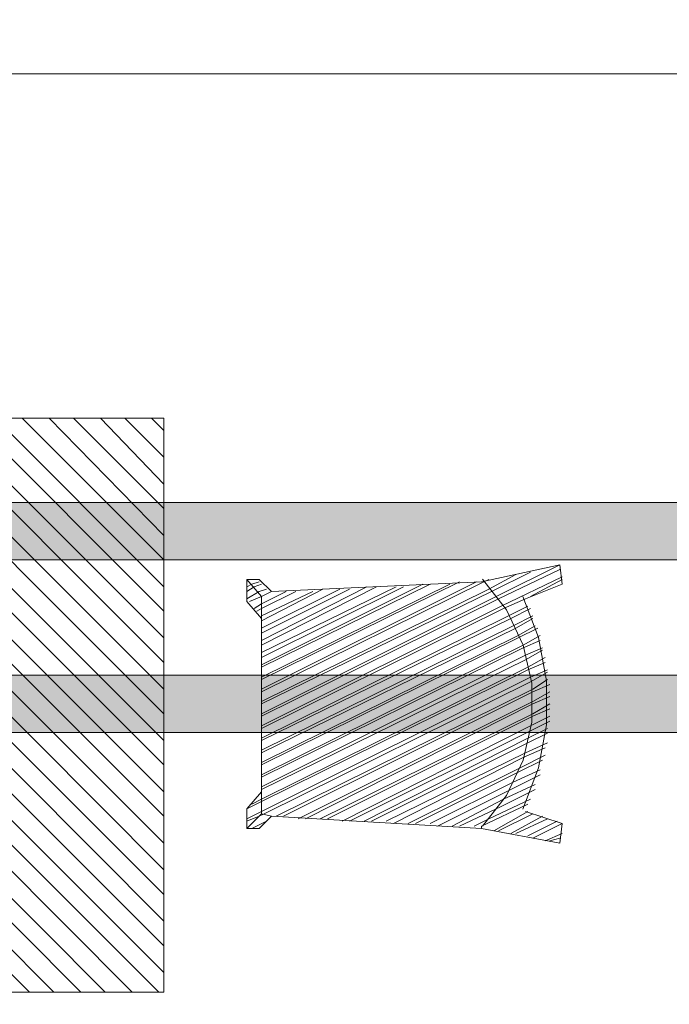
# Model space of a CAD drawing. Header units: inches. Extents: x -78787 to 29484, y -9517 to 23232.
# Tile 168 of 256: x 3279 to 4412, y 844 to 2563. Entities that reach past the tile are written whole.
import ezdxf

# ---------------------------------------------------------------- set-up
doc = ezdxf.new("R2010")
doc.units = ezdxf.units.IN
doc.header["$MEASUREMENT"] = 0
doc.layers.add('- განათება', color=7, linetype='Continuous')
doc.layers.add('- საშტეფცელო როზეტები', color=7, linetype='Continuous')
doc.layers.add('New_2D Drafting - General_Pen_No__161', color=7, linetype='Continuous', lineweight=13, true_color=0x6a6a6a)
doc.styles.get("Standard").update_dxf_attribs({"font": 'arial.ttf'})
doc.dimstyles.get("Standard").update_dxf_attribs({"dimtxt": 0.18, "dimasz": 0.18, "dimexe": 0.18, "dimexo": 0.0625, "dimgap": 0.09, "dimtad": 0, "dimtih": 1, "dimtoh": 1, "dimdec": 4, "dimzin": 0, "dimdsep": 46, "dimtxsty": 'Standard', "dimcen": 0.09, "dimadec": 0, "dimazin": 0, "dimtfac": 1, "dimtdec": 4, "dimtofl": 0, "dimtmove": 0, "dimatfit": 3, "dimfxl": 1, "dimtolj": 1, "dimtzin": 0, "dimarcsym": 0})

# ---------------------------------------------------------------- blocks, each defined once
blk = doc.blocks.new('*D1310')
at = {"layer": '- საშტეფცელო როზეტები', "color": 0, "lineweight": -2, "transparency": 16777216}
for p, q in [((2575.1, 1616.7), (2575.1, 2746.4)), ((2675.1, 2746.3), (3475.3, 2746.3)), ((4489.4, 2746.3), (3780.5, 2746.3)), ((4589.4, 1424.3), (4589.4, 2746.4))]:
    blk.add_line(p, q, dxfattribs=at)
at = {"layer": '- საშტეფცელო როზეტები', "color": 0, "transparency": 16777216}
for points in [[(2675.1, 2762.9), (2675.1, 2729.6), (2575.1, 2746.3)], [(4489.4, 2762.9), (4489.4, 2729.6), (4589.4, 2746.3)]]:
    blk.add_solid(points, dxfattribs=at)
at = {"layer": 'Defpoints', "color": 0, "transparency": 16777216}
for p in [(2575.1, 2746.3), (2575.1, 1616.6), (4589.4, 1424.2)]:
    blk.add_point(p, dxfattribs=at)
at = {"layer": '- საშტეფცელო როზეტები', "color": 0, "transparency": 16777216, "insert": (3627.9, 2746.3), "char_height": 50, "attachment_point": 5}
blk.add_mtext('\\A1;{\\fSylfaen|b0|i0|c0|p18;2014.2746}', dxfattribs=at)

msp = doc.modelspace()

# ---------------------------------------------------------------- hatches: boundary and pattern name
at = {"layer": '- განათება', "linetype": 'Continuous', "lineweight": 0, "true_color": 0x20527f}
msp.add_hatch(color=167, dxfattribs=at).paths.add_polyline_path([(6558.95317, 1719.73956), (6558.95317, 1619.73956), (-1594.98528, 1619.73956), (-1594.98528, 1719.73956)])
at = {"layer": '- განათება', "linetype": 'Continuous', "lineweight": 0, "true_color": 0x727272}
msp.add_hatch(color=8, dxfattribs=at).paths.add_polyline_path([(6758.95317, 1418.35514), (6758.95317, 1318.35514), (-1794.98528, 1318.35514), (-1794.98528, 1418.35514)])

# ---------------------------------------------------------------- linework, layer by layer
at = {"layer": '- განათება', "color": 8, "linetype": 'Continuous', "lineweight": 15, "flags": 128}
msp.add_lwpolyline([(6558.95317, 268.35514), (-1594.98528, 268.35514), (-1594.98528, 2468.35514), (6558.95317, 2468.35514)], close=True, dxfattribs=at)
at = {"layer": '- განათება', "color": 252, "linetype": 'Continuous', "lineweight": 13, "flags": 128}
for points in [[(6558.95317, 1719.73956), (6558.95317, 1619.73956), (-1594.98528, 1619.73956), (-1594.98528, 1719.73956)], [(6758.95317, 1418.35514), (6758.95317, 1318.35514), (-1794.98528, 1318.35514), (-1794.98528, 1418.35514)]]:
    msp.add_lwpolyline(points, close=True, dxfattribs=at)
at = {"layer": 'New_2D Drafting - General_Pen_No__161', "color": 251, "linetype": 'Continuous', "lineweight": 13, "true_color": 0x6a6a6a}
for points in [[(2532.83782, 1867.16126), (3530.50197, 1867.16126)], [(2532.83782, 1867.16126), (3530.50197, 1867.16126)], [(2562.68469, 1867.16126), (3530.50197, 899.34398)], [(2562.68469, 1867.16126), (3530.50197, 899.34398)], [(2609.60916, 1867.16126), (3530.50197, 946.26845)], [(2609.60916, 1867.16126), (3530.50197, 946.26845)], [(2656.48173, 1867.16126), (3530.50197, 988.8846)], [(2656.48173, 1867.16126), (3530.50197, 988.8846)], [(2699.14978, 1867.16126), (3530.50197, 1035.80907)], [(2699.14978, 1867.16126), (3530.50197, 1035.80907)], [(2746.02235, 1867.16126), (3530.50197, 1078.42521)], [(2746.02235, 1867.16126), (3530.50197, 1078.42521)], [(2788.6904, 1867.16126), (3530.50197, 1125.29778)], [(2788.6904, 1867.16126), (3530.50197, 1125.29778)], [(2835.56297, 1867.16126), (3530.50197, 1172.22225)], [(2835.56297, 1867.16126), (3530.50197, 1172.22225)], [(2878.17911, 1867.16126), (3530.50197, 1214.8384)], [(2878.17911, 1867.16126), (3530.50197, 1214.8384)], [(2925.10358, 1867.16126), (3530.50197, 1261.76287)], [(2925.10358, 1867.16126), (3530.50197, 1261.76287)], [(2967.71973, 1867.16126), (3530.50197, 1304.37902)], [(2967.71973, 1867.16126), (3530.50197, 1304.37902)], [(3014.6442, 1867.16126), (3530.50197, 1351.30349)], [(3014.6442, 1867.16126), (3530.50197, 1351.30349)], [(3057.26034, 1867.16126), (3530.50197, 1393.91963)], [(3057.26034, 1867.16126), (3530.50197, 1393.91963)], [(3104.18482, 1867.16126), (3530.50197, 1440.84411)], [(3104.18482, 1867.16126), (3530.50197, 1440.84411)], [(3146.80096, 1867.16126), (3530.50197, 1483.46025)], [(3146.80096, 1867.16126), (3530.50197, 1483.46025)], [(3193.72544, 1867.16126), (3530.50197, 1530.33282)], [(3193.72544, 1867.16126), (3530.50197, 1530.33282)], [(3236.34158, 1867.16126), (3530.50197, 1573.00087)], [(3236.34158, 1867.16126), (3530.50197, 1573.00087)], [(3283.26605, 1867.16126), (3530.50197, 1619.87344)], [(3283.26605, 1867.16126), (3530.50197, 1619.87344)], [(3330.13862, 1867.16126), (3530.50197, 1662.54149)], [(3330.13862, 1867.16126), (3530.50197, 1662.54149)], [(3372.75476, 1867.16126), (3530.50197, 1709.41405)], [(3372.75476, 1867.16126), (3530.50197, 1709.41405)], [(3419.67924, 1867.16126), (3530.50197, 1752.0821)], [(3419.67924, 1867.16126), (3530.50197, 1752.0821)], [(3462.29538, 1867.16126), (3530.50197, 1798.95467)], [(3462.29538, 1867.16126), (3530.50197, 1798.95467)], [(3509.21986, 1867.16126), (3530.50197, 1845.87914)], [(3509.21986, 1867.16126), (3530.50197, 1845.87914)], [(3530.50197, 1867.16126), (3530.50197, 865.24068)], [(3530.50197, 1867.16126), (3530.50197, 865.24068)], [(2532.83782, 1854.39199), (3521.98913, 865.24068)], [(2532.83782, 1854.39199), (3521.98913, 865.24068)], [(2532.83782, 1811.77585), (3475.11656, 865.24068)], [(2532.83782, 1811.77585), (3475.11656, 865.24068)], [(2532.83782, 1764.85137), (3428.19209, 865.24068)], [(2532.83782, 1764.85137), (3428.19209, 865.24068)], [(2532.83782, 1722.23523), (3385.57594, 865.24068)], [(2532.83782, 1722.23523), (3385.57594, 865.24068)], [(2532.83782, 1675.31076), (3338.65147, 865.24068)], [(2532.83782, 1675.31076), (3338.65147, 865.24068)], [(2532.83782, 1632.69461), (3296.03532, 865.24068)], [(2532.83782, 1632.69461), (3296.03532, 865.24068)], [(4084.77137, 1581.51372), (4221.23647, 1611.36059)], [(4101.84898, 1564.48802), (4170.05557, 1598.59132)], [(4110.36182, 1555.92327), (4221.23647, 1611.36059)], [(4114.61825, 1551.66684), (4221.23647, 1602.84774)], [(4221.23647, 1611.36059), (4225.49289, 1577.25729)], [(3696.81394, 1585.77014), (3675.47991, 1585.77014)], [(3675.47991, 1585.77014), (3675.47991, 1547.41042)], [(3675.47991, 1585.77014), (3701.07036, 1555.92327)], [(3683.99276, 1577.25729), (3696.81394, 1581.51372)], [(3718.14796, 1564.48802), (3696.81394, 1585.77014)], [(3701.07036, 1393.91963), (4076.25853, 1581.51372)], [(3701.07036, 1410.99723), (4046.41165, 1581.51372)], [(3701.07036, 1389.66321), (4089.0278, 1581.51372)], [(3718.14796, 1564.48802), (4084.77137, 1581.51372)], [(4128.47758, 1532.51294), (4086.58814, 1586.1854)], [(4089.0278, 1581.51372), (4097.59255, 1585.77014)], [(4097.59255, 1568.74444), (4144.46512, 1594.33489)], [(4118.87467, 1538.89757), (4225.49289, 1590.02656)], [(4170.05557, 1555.92327), (4225.49289, 1585.77014)], [(3675.47991, 1573.00087), (3683.99276, 1577.25729)], [(3675.47991, 1564.48802), (3688.30109, 1573.00087)], [(3675.47991, 1551.66684), (3696.81394, 1564.48802)], [(3688.30109, 1573.00087), (3701.07036, 1577.25729)], [(3696.81394, 1564.48802), (3709.58321, 1568.74444)], [(3701.07036, 1436.53578), (3982.46149, 1577.25729)], [(3701.07036, 1415.25366), (4029.38596, 1577.25729)], [(3701.07036, 1432.27935), (3995.23076, 1577.25729)], [(3701.07036, 1479.20383), (3884.40802, 1573.00087)], [(3701.07036, 1457.8698), (3935.58892, 1573.00087)], [(3701.07036, 1470.69098), (3901.43372, 1573.00087)], [(3701.07036, 1449.35695), (3948.35819, 1573.00087)], [(3701.07036, 1500.48594), (3837.48355, 1568.74444)], [(3701.07036, 1372.58561), (4097.59255, 1568.74444)], [(3701.07036, 1513.30712), (3807.63667, 1568.74444)], [(3701.07036, 1491.9731), (3854.56115, 1568.74444)], [(3701.07036, 1543.154), (3743.68651, 1564.48802)], [(3701.07036, 1521.81997), (3790.61098, 1564.48802)], [(3701.07036, 1555.92327), (3718.14796, 1564.48802)], [(3701.07036, 1534.64115), (3760.76411, 1564.48802)], [(3701.07036, 1368.32918), (4101.84898, 1564.48802)], [(3718.14796, 1564.48802), (3701.07036, 1555.92327)], [(4225.49289, 1577.25729), (4161.54272, 1551.66684)], [(3675.47991, 1547.41042), (3701.07036, 1517.56355)], [(3679.73634, 1547.41042), (3701.07036, 1555.92327)], [(3701.07036, 1351.30349), (4110.36182, 1555.92327)], [(3701.07036, 1555.92327), (3701.07036, 1517.56355)], [(3701.07036, 1347.04707), (4114.61825, 1551.66684)], [(4123.183, 1534.64115), (4161.54272, 1551.66684)], [(4184.17444, 1484.39459), (4156.66341, 1556.1309)], [(3688.30109, 1534.64115), (3701.07036, 1543.154)], [(3692.55752, 1530.33282), (3701.07036, 1534.64115)], [(3701.07036, 1329.96946), (4118.87467, 1538.89757)], [(3701.07036, 1325.71304), (4123.183, 1534.64115)], [(4157.54584, 1470.95052), (4128.47758, 1532.51294)], [(4131.69585, 1521.81997), (4165.79915, 1538.89757)], [(4135.95227, 1517.56355), (4170.05557, 1534.64115)], [(3701.07036, 1308.63544), (4131.69585, 1521.81997)], [(3701.07036, 1304.37902), (4135.95227, 1517.56355)], [(3701.07036, 1517.56355), (3701.07036, 1214.8384)], [(4140.2087, 1504.79428), (4174.31199, 1521.81997)], [(4144.46512, 1500.48594), (4174.31199, 1517.56355)], [(3701.07036, 1287.35332), (4140.2087, 1504.79428)], [(3701.07036, 1283.04499), (4144.46512, 1500.48594)], [(4148.72154, 1487.71667), (4178.56842, 1504.79428)], [(4148.72154, 1483.46025), (4182.87675, 1500.48594)], [(3701.07036, 1266.0193), (4148.72154, 1487.71667)], [(3701.07036, 1261.76287), (4148.72154, 1483.46025)], [(4157.2863, 1470.69098), (4187.13317, 1487.71667)], [(4157.2863, 1466.38265), (4187.13317, 1479.20383)], [(4198.13758, 1408.86902), (4184.17444, 1484.39459)], [(3701.07036, 1244.68527), (4157.2863, 1470.69098)], [(3701.07036, 1240.42885), (4157.2863, 1466.38265)], [(4172.44332, 1404.50878), (4157.54584, 1470.95052)], [(4161.54272, 1453.61338), (4191.38959, 1466.38265)], [(4161.54272, 1445.10053), (4191.38959, 1462.12623)], [(3701.07036, 1223.40315), (4161.54272, 1453.61338)], [(3701.07036, 1219.09482), (4161.54272, 1445.10053)], [(4195.64602, 1449.35695), (4165.79915, 1432.27935)], [(4165.79915, 1432.27935), (3701.07036, 1202.06913)], [(4165.79915, 1428.02293), (3701.07036, 1197.8127)], [(4195.64602, 1440.84411), (4165.79915, 1428.02293)], [(4199.90244, 1428.02293), (4170.05557, 1415.25366)], [(4170.05557, 1415.25366), (3701.07036, 1180.7351)], [(4170.05557, 1406.6889), (4199.90244, 1423.76651)], [(4199.90244, 1410.99723), (4174.31199, 1393.91963)], [(3705.32679, 1176.47868), (4170.05557, 1406.6889)], [(4174.31199, 1393.91963), (3726.66081, 1172.22225)], [(4172.44332, 1336.45791), (4172.44332, 1404.50878)], [(4174.31199, 1389.66321), (4204.15886, 1402.43248)], [(4198.13758, 1332.04577), (4198.13758, 1408.86902)], [(3739.43008, 1172.22225), (4174.31199, 1389.66321)], [(4174.31199, 1372.58561), (4204.15886, 1389.66321)], [(4174.31199, 1368.32918), (4204.15886, 1381.15036)], [(3765.02053, 1167.96583), (4174.31199, 1372.58561)], [(3777.7898, 1167.96583), (4174.31199, 1368.32918)], [(4174.31199, 1351.30349), (4204.15886, 1368.32918)], [(4174.31199, 1347.04707), (4204.15886, 1359.81634)], [(3803.38025, 1167.96583), (4174.31199, 1351.30349)], [(3816.20143, 1167.96583), (4174.31199, 1347.04707)], [(4170.05557, 1329.96946), (4204.15886, 1347.04707)], [(3841.79188, 1163.70941), (4170.05557, 1329.96946)], [(4157.54584, 1270.01618), (4172.44332, 1336.45791)], [(4165.79915, 1308.63544), (4199.90244, 1325.71304)], [(4170.05557, 1321.45662), (4204.15886, 1338.48231)], [(4184.17444, 1256.5202), (4198.13758, 1332.04577)], [(3854.56115, 1163.70941), (4170.05557, 1321.45662)], [(3880.1516, 1163.70941), (4165.79915, 1308.63544)], [(4165.79915, 1300.12259), (4199.90244, 1317.20019)], [(3892.92087, 1163.70941), (4165.79915, 1300.12259)], [(4157.2863, 1274.53214), (4195.64602, 1291.60974)], [(4161.54272, 1283.04499), (4199.90244, 1300.12259)], [(3918.51132, 1163.70941), (4161.54272, 1283.04499)], [(3931.28059, 1159.45298), (4157.2863, 1274.53214)], [(4153.02987, 1257.50645), (4195.64602, 1278.78857)], [(3956.87104, 1159.45298), (4153.02987, 1257.50645)], [(4128.47758, 1208.45376), (4157.54584, 1270.01618)], [(4148.72154, 1248.94169), (4191.38959, 1270.27572)], [(4156.66341, 1184.8358), (4184.17444, 1256.5202)], [(3969.69222, 1159.45298), (4148.72154, 1248.94169)], [(4135.95227, 1219.09482), (4187.13317, 1244.68527)], [(4140.2087, 1231.916), (4187.13317, 1253.25002)], [(3995.23076, 1159.45298), (4140.2087, 1231.916)], [(4123.183, 1202.06913), (4178.56842, 1227.65958)], [(3675.47991, 1184.99152), (3701.07036, 1214.8384)], [(3701.07036, 1214.8384), (3701.07036, 1176.47868)], [(4008.05194, 1155.14465), (4135.95227, 1219.09482)], [(4086.58814, 1154.72939), (4128.47758, 1208.45376)], [(4118.87467, 1189.24795), (4178.56842, 1219.09482)], [(3675.47991, 1184.99152), (3701.07036, 1197.8127)], [(3683.99276, 1193.55628), (3701.07036, 1202.06913)], [(4033.64238, 1155.14465), (4123.183, 1202.06913)], [(4046.41165, 1155.14465), (4118.87467, 1189.24795)], [(4084.77137, 1155.14465), (4165.79915, 1193.55628)], [(4097.59255, 1167.96583), (4170.05557, 1202.06913)], [(3675.47991, 1150.88823), (3675.47991, 1184.99152)], [(3675.47991, 1167.96583), (3701.07036, 1180.7351)], [(3675.47991, 1150.88823), (3701.07036, 1176.47868)], [(3675.47991, 1163.70941), (3696.81394, 1172.22225)], [(3696.81394, 1172.22225), (3705.32679, 1176.47868)], [(3718.14796, 1172.22225), (3696.81394, 1150.88823)], [(3701.07036, 1176.47868), (3718.14796, 1172.22225)], [(3718.14796, 1172.22225), (4084.77137, 1150.88823)], [(4106.1054, 1146.63181), (4165.79915, 1180.7351)], [(4114.61825, 1146.63181), (4174.31199, 1176.47868)], [(4135.95227, 1142.37538), (4191.38959, 1172.22225)], [(4225.49289, 1159.45298), (4161.54272, 1180.7351)], [(3683.99276, 1150.88823), (3709.58321, 1163.70941)], [(4072.0021, 1155.14465), (4097.59255, 1167.96583)], [(4084.77137, 1150.88823), (4084.77137, 1155.14465)], [(4144.46512, 1142.37538), (4199.90244, 1167.96583)], [(4165.79915, 1138.11896), (4216.98004, 1163.70941)], [(4174.31199, 1133.86253), (4225.49289, 1159.45298)], [(4221.23647, 1125.29778), (4225.49289, 1159.45298)], [(3696.81394, 1150.88823), (3675.47991, 1150.88823)], [(4084.77137, 1150.88823), (4221.23647, 1125.29778)], [(4195.64602, 1129.60611), (4225.49289, 1142.37538)], [(4204.15886, 1129.60611), (4221.23647, 1133.86253)], [(3530.50197, 865.24068), (2532.83782, 865.24068)], [(3530.50197, 865.24068), (2532.83782, 865.24068)]]:
    msp.add_lwpolyline(points, dxfattribs=at)

# ---------------------------------------------------------------- dimensions: what is measured, and where the dimension line sits
at = {"layer": '- საშტეფცელო როზეტები', "color": 1}
dim = msp.add_linear_dim(base=(2575.12757, 2746.25341), p1=(4589.40216, 1424.24898), p2=(2575.12757, 1616.64941), angle=180, text='{\\fSylfaen|b0|i0|c0|p18;<>}', dimstyle='Standard', override={"dimtxt": 50, "dimasz": 100}, dxfattribs=at)
dim.commit()
dim.dimension.update_dxf_attribs({"geometry": '*D1310', "text_midpoint": (3627.8685, 2746.25341), "dimtype": 160})

doc.saveas('drawing.dxf')
